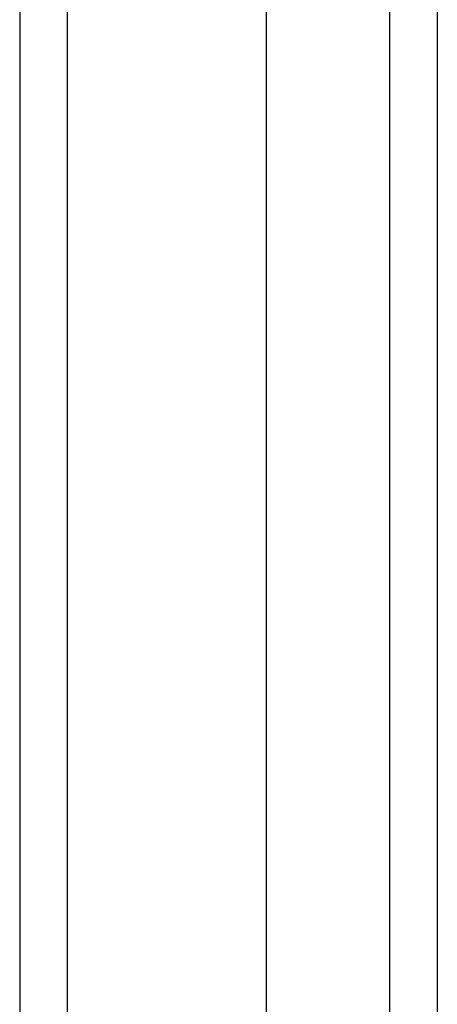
# Model space of a CAD drawing. Header units: inches. Extents: x 12 to 235, y 17 to 142.
# Tile 33 of 117: x 94.617 to 95.483, y 79.156 to 81.195. Entities that reach past the tile are written whole.
import ezdxf

# ---------------------------------------------------------------- set-up
doc = ezdxf.new("R2010")
doc.units = ezdxf.units.IN
doc.header["$MEASUREMENT"] = 0
doc.layers.add('Visible Edges(ANSI)', color=7, linetype='Continuous', lineweight=25)
doc.layers.add('Visible Tangent Edges(ANSI)', color=7, linetype='Continuous', lineweight=25)

msp = doc.modelspace()

# ---------------------------------------------------------------- linework, layer by layer
at = {"layer": 'Visible Edges(ANSI)'}
for p, q in [((94.6171, 110.5604), (94.6171, 50.7584)), ((95.1289, 51.368), (95.1289, 109.9507)), ((95.4832, 109.7622), (95.4832, 51.5565))]:
    msp.add_line(p, q, dxfattribs=at)
at = {"layer": 'Visible Tangent Edges(ANSI)'}
for p, q in [((94.7161, 50.7584), (94.7161, 110.5604)), ((95.3842, 109.8922), (95.3842, 51.4265))]:
    msp.add_line(p, q, dxfattribs=at)

doc.saveas('drawing.dxf')
